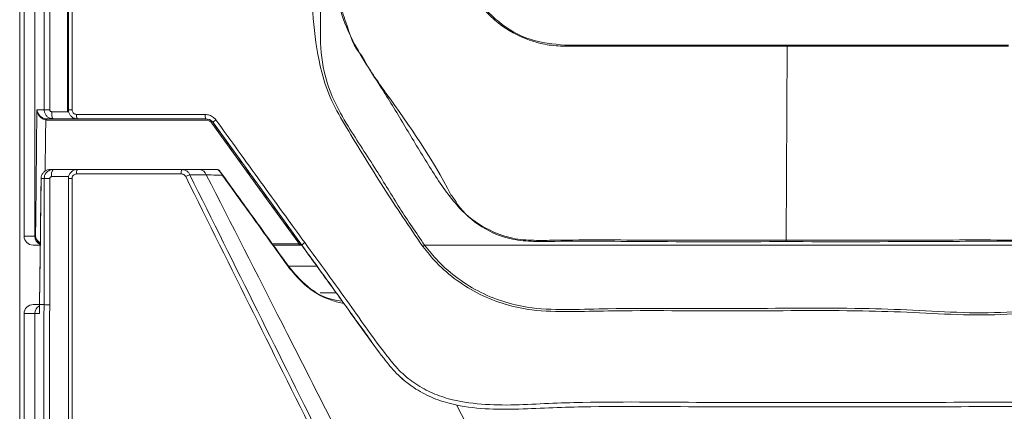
# Model space of a CAD drawing. Header units: millimetres. Extents: x 59 to 833, y 56 to 506.
# Tile 23 of 34: x 325 to 436, y 236 to 281. Entities that reach past the tile are written whole.
import ezdxf

# ---------------------------------------------------------------- set-up
doc = ezdxf.new("R2010")
doc.units = ezdxf.units.MM
doc.header["$LTSCALE"] = 2

msp = doc.modelspace()

# ---------------------------------------------------------------- linework, layer by layer
at = {"color": 7, "linetype": 'Continuous', "lineweight": 15}
for p, q in [((324.52, 76.5), (324.52, 486.5)), ((325.02, 485.87), (325.02, 256.22)), ((326.22, 484.67), (326.22, 256.22)), ((386.02, 277.75), (411.08, 277.75)), ((386.02, 277.75), (386.02, 277.62)), ((411.08, 277.62), (386.02, 277.62)), ((411.08, 277.62), (410.98, 255.79)), ((411.08, 277.75), (436.02, 277.75)), ((411.08, 277.75), (411.08, 277.62)), ((436.02, 277.62), (411.08, 277.62)), ((326.47, 270.44), (327.28, 270.44)), ((329.92, 270.24), (329.9, 270.44)), ((327.59, 269.31), (327.45, 269.32)), ((327.47, 269.45), (327.59, 269.44)), ((327.59, 269.44), (345.51, 269.44)), ((328.28, 269.44), (327.59, 269.44)), ((345.51, 269.31), (327.59, 269.31)), ((331.01, 269.44), (328.28, 269.44)), ((331.01, 269.44), (331.01, 269.44)), ((345.51, 269.44), (331.02, 269.44)), ((345.51, 269.44), (345.51, 269.44)), ((345.51, 269.44), (345.51, 269.44)), ((346.32, 269.03), (346.32, 269.03)), ((346.32, 269.03), (356.32, 255.22)), ((327.95, 263.73), (328.28, 263.73)), ((328.28, 263.73), (331.02, 263.73)), ((331.02, 263.73), (342.82, 263.73)), ((342.82, 263.73), (344.8, 263.73)), ((344.8, 263.73), (346.88, 263.73)), ((326.93, 262.73), (326.76, 248.51)), ((327.28, 262.73), (326.93, 262.73)), ((326.93, 262.73), (326.93, 262.73)), ((327.26, 248.51), (327.28, 262.73)), ((325.02, 256.22), (326.22, 256.22)), ((326.22, 256.22), (326.3, 256.22)), ((410.98, 255.79), (410.98, 255.61)), ((326.84, 255.22), (326.03, 255.22)), ((356.05, 255.22), (353.12, 255.22)), ((356.05, 255.36), (356.05, 255.22)), ((358.05, 252.83), (354.79, 252.83)), ((358.42, 249.83), (360.22, 249.83)), ((326.03, 248.51), (326.76, 248.51)), ((326.76, 248.51), (326.74, 247.51)), ((326.76, 248.51), (327.26, 248.51)), ((325.02, 247.51), (325.02, 77.13)), ((326.22, 247.51), (325.02, 247.51)), ((326.22, 247.51), (326.22, 78.33)), ((326.74, 247.51), (326.22, 247.51))]:
    msp.add_line(p, q, dxfattribs=at)
at = {"color": 8, "linetype": 'Continuous', "lineweight": 15}
for p, q in [((353.02, 255.36), (356.05, 255.36)), ((326.76, 248.51), (326.76, 248.51)), ((373.78, 237.22), (375.55, 233.8))]:
    msp.add_line(p, q, dxfattribs=at)
at = {"color": 7, "linetype": 'Continuous', "lineweight": 15, "flags": 128}
for points in [[(326.3, 256.22), (326.33, 258.21), (326.42, 266.17), (326.47, 270.44)], [(356.05, 255.36), (355.87, 255.6), (355.17, 256.57), (352.36, 260.44), (346.2, 268.96)], [(326.93, 262.73), (326.93, 262.43), (326.91, 261.24), (326.85, 256.47), (326.76, 248.51)], [(326.76, 248.51), (326.75, 248.21), (326.74, 247.51)]]:
    msp.add_lwpolyline(points, dxfattribs=at)
at = {"color": 8, "linetype": 'Continuous', "lineweight": 15, "flags": 128}
msp.add_lwpolyline([(327.45, 269.32), (327.43, 267.45), (327.38, 263.55)], dxfattribs=at)
at = {"color": 7, "linetype": 'Continuous', "lineweight": 15}
for centre, radius, start, end in [((327.84, 313.58), 43.14, 269.2637, 270.1071), ((329.92, 263.72), 6.72, 89.1884, 90.2181), ((329.78, 271.14), 0.911, 278.5537, 286.1894), ((330.33, 293.03), 22.58, 269.2041, 270.23), ((331.65, 269.82), 0.735, 170.6342, 210.9855), ((346.29, 269.82), 0.867, 171.9499, 205.7919), ((330.35, 269), 2.91, 171.1671, 173.8287), ((345.51, 268.46), 0.85, 35.9166, 90), ((347.28, 268.28), 1.22, 121.255, 141.9701), ((329.25, 263.12), 1.15, 147.8778, 189.7342), ((331.66, 263.35), 0.742, 149.1122, 189.4333), ((343.58, 263.35), 0.844, 153.2786, 188.3572), ((344.76, 262.89), 0.842, 17.1359, 86.9649), ((346.88, 263.58), 0.15, 35.911, 90), ((327.84, 293.13), 30.4, 268.9499, 270.1461), ((330.33, 278.18), 15.46, 268.8326, 270.3308), ((345.45, 258.7), 4.78, 111.5413, 117.5842), ((347.35, 263.13), 0.0478, 303.0691, 353.1796), ((327.22, 256.22), 1, 179.8872, 247.6383), ((357.48, 254.2), 1.54, 122.1051, 138.7375), ((375.27, 248.04), 8.8, 125.3013, 126.921), ((354.9, 252.68), 0.0903, 301.4384, 338.0287), ((327.22, 247.51), 1, 118.169, 180.0952), ((327.82, 264.8), 16.3, 268.0453, 270.2726)]:
    msp.add_arc(centre, radius, start, end, dxfattribs=at)
for centre, start_param, end_param in [((326.03, 256.22), 3.141593, 4.712389), ((326.03, 247.51), 1.570796, 3.141593)]:
    msp.add_ellipse(centre, major_axis=(1.01, 0), ratio=0.992877, start_param=start_param, end_param=end_param, dxfattribs=at)
for points, knots in [([(327.28, 270.44), (327.28, 285.65), (327.28, 316.06), (327.15, 362.87), (326.91, 410.87), (326.62, 451.84), (326.39, 476.39), (326.32, 484.57)], [0, 0, 0, 0, 0.212839, 0.425609, 0.655367, 0.885125, 1, 1, 1, 1]), ([(326.97, 484.63), (327.04, 476.44), (327.27, 451.89), (327.56, 410.91), (327.79, 362.9), (327.92, 316.07), (327.92, 285.65), (327.92, 270.44)], [0, 0, 0, 0, 0.114875, 0.344633, 0.574391, 0.787161, 1, 1, 1, 1]), ([(369.98, 255.07), (368.48, 257.27), (365.49, 261.67), (362.14, 267.17), (359.62, 271.43), (358.29, 275.33), (357.59, 280.08), (357.36, 285.55), (357.53, 291.05), (357.85, 296.56), (358.27, 318.06), (357.76, 355.53), (357.96, 410.82), (357.99, 448.23), (358.01, 467.87)], [0, 0, 0, 0, 0.036896, 0.073835, 0.089676, 0.105474, 0.130667, 0.155947, 0.181438, 0.20701, 0.232449, 0.479726, 0.727003, 1, 1, 1, 1]), ([(358.44, 467.85), (358.44, 448.22), (358.43, 410.8), (358.42, 355.52), (358.44, 312.22), (358.43, 286.73), (358.43, 279.06), (358.43, 279.06)], [0, 0, 0, 0, 0.3123641, 0.5952936, 0.8782243, 0.9999997, 1, 1, 1, 1]), ([(410.98, 255.61), (405.88, 255.6), (397.18, 255.58), (387.68, 255.69), (382.49, 255.6), (379.64, 255.83), (376.51, 257.09), (373.41, 259.94), (370.89, 263.76), (368.31, 268.01), (366.03, 271.88), (363.82, 275.21), (362.03, 278.2), (360.64, 281.44), (359.9, 284.92), (359.6, 288.49), (359.37, 306), (359.57, 337.44), (359.59, 396.03), (359.62, 439.49), (359.63, 467.84)], [0, 0, 0, 0, 0.061132, 0.104201, 0.113809, 0.123362, 0.138294, 0.153202, 0.173045, 0.192953, 0.212862, 0.226844, 0.240817, 0.254683, 0.268905, 0.283218, 0.297533, 0.478788, 0.660045, 1, 1, 1, 1]), ([(462.41, 467.84), (462.41, 453.99), (462.41, 425.22), (462.45, 381.51), (462.46, 336.73), (462.67, 305.69), (462.44, 288.4), (462.12, 284.87), (461.4, 281.44), (460.02, 278.23), (458.25, 275.27), (456.06, 271.96), (453.78, 268.11), (451.2, 263.87), (448.7, 260.04), (445.64, 257.16), (442.56, 255.88), (439.79, 255.61), (434.53, 255.68), (424.93, 255.59), (416.09, 255.6), (410.98, 255.61)], [0, 0, 0, 0, 0.166079, 0.344991, 0.523901, 0.70281, 0.716952, 0.731094, 0.745147, 0.758851, 0.772659, 0.786476, 0.806359, 0.82624, 0.846067, 0.86097, 0.875896, 0.884989, 0.894134, 0.938897, 1, 1, 1, 1]), ([(329.9, 270.44), (329.9, 274.53), (329.9, 282.73), (329.9, 290.93), (329.9, 295.04)], [0, 0, 0, 0, 0.498535, 1, 1, 1, 1]), ([(330.02, 270.44), (330.02, 274.53), (330.02, 282.73), (330.02, 290.93), (330.02, 295.04)], [0, 0, 0, 0, 0.498534, 1, 1, 1, 1]), ([(330.02, 295.04), (330.02, 290.93), (330.02, 282.73), (330.02, 274.53), (330.02, 270.44)], [0, 0, 0, 0, 0.501466, 1, 1, 1, 1]), ([(330.42, 295.04), (330.42, 290.93), (330.42, 282.73), (330.42, 274.53), (330.42, 270.44)], [0, 0, 0, 0, 0.501467, 1, 1, 1, 1]), ([(360.15, 288.29), (360.15, 288.29), (360.15, 287.15), (360.17, 284.86), (360.67, 282.18), (361.63, 279.39), (362.16, 277.51), (363.16, 276.51), (363.16, 276.51)], [0, 0, 0, 0, 0.000005, 0.278036, 0.555539, 0.656027, 0.999997, 1, 1, 1, 1]), ([(375.98, 283.28), (376.35, 282.75), (377.1, 281.67), (379.04, 279.86), (382, 278.14), (384.68, 277.88), (386.02, 277.75)], [0, 0, 0, 0, 0.16254, 0.329491, 0.664774, 1, 1, 1, 1]), ([(386.02, 277.62), (385.34, 277.66), (383.99, 277.73), (381.36, 278.42), (379.24, 279.57), (377.25, 281.3), (376.39, 282.28), (375.88, 283.09), (375.88, 283.09)], [0, 0, 0, 0, 0.169326, 0.338663, 0.676447, 0.761227, 0.999994, 1, 1, 1, 1]), ([(358.43, 279.06), (358.43, 279.06), (358.43, 277.62), (358.64, 275.04), (359.85, 271.53), (361.96, 267.87), (364.63, 263.93), (367.34, 259.36), (369.23, 256.6), (370.18, 255.22)], [0, 0, 0, 0, 0.000002, 0.159582, 0.284482, 0.409765, 0.627811, 0.814, 1, 1, 1, 1]), ([(363.16, 276.51), (363.16, 276.51), (363.9, 275.03), (367.51, 269.99), (371.12, 264.94), (373.15, 260.88), (373.15, 260.88)], [0, 0, 0, 0, 0.000004, 0.267101, 0.999996, 1, 1, 1, 1]), ([(326.47, 270.44), (326.47, 270.44), (326.48, 270.4), (326.51, 270.22), (326.64, 269.95), (326.9, 269.68), (327.18, 269.51), (327.37, 269.47), (327.47, 269.45)], [0, 0, 0, 0, 0.003755, 0.099907, 0.424935, 0.67109, 0.836651, 1, 1, 1, 1]), ([(327.45, 269.32), (327.36, 269.34), (327.16, 269.38), (326.88, 269.57), (326.63, 269.88), (326.51, 270.19), (326.48, 270.39), (326.47, 270.44), (326.47, 270.44)], [0, 0, 0, 0, 0.163345, 0.328913, 0.575069, 0.900093, 0.996245, 1, 1, 1, 1]), ([(328.28, 269.44), (328.17, 269.46), (327.93, 269.48), (327.62, 269.67), (327.4, 269.94), (327.3, 270.22), (327.29, 270.39), (327.28, 270.44)], [0, 0, 0, 0, 0.224047, 0.450787, 0.675112, 0.891143, 1, 1, 1, 1]), ([(327.92, 270.44), (327.92, 270.43), (327.92, 270.39), (327.94, 270.34), (327.99, 270.28), (328.05, 270.25), (328.1, 270.24), (328.13, 270.24)], [0, 0, 0, 0, 0.106156, 0.317852, 0.540979, 0.770556, 1, 1, 1, 1]), ([(328.13, 270.24), (328.65, 270.24), (329.24, 270.24), (329.84, 270.24), (329.92, 270.24)], [0, 0, 0, 0, 0.8765144, 1, 1, 1, 1]), ([(328.13, 270.24), (328.13, 270.14), (328.13, 269.93), (328.17, 269.66), (328.22, 269.48), (328.26, 269.46), (328.28, 269.44)], [0, 0, 0, 0, 0.250003, 0.500001, 0.749997, 1, 1, 1, 1]), ([(331.02, 269.44), (330.9, 269.45), (330.68, 269.48), (330.37, 269.66), (330.15, 269.92), (330.03, 270.2), (330.02, 270.38), (330.02, 270.44)], [0, 0, 0, 0, 0.218248, 0.437221, 0.6552, 0.870142, 1, 1, 1, 1]), ([(330.42, 270.44), (330.42, 270.41), (330.43, 270.32), (330.49, 270.18), (330.6, 270.05), (330.75, 269.96), (330.87, 269.95), (330.92, 269.94)], [0, 0, 0, 0, 0.12894, 0.342684, 0.560437, 0.780212, 1, 1, 1, 1]), ([(330.92, 269.94), (333.62, 269.94), (338.45, 269.94), (343.3, 269.94), (345.43, 269.94)], [0, 0, 0, 0, 0.5598062, 1, 1, 1, 1]), ([(345.43, 269.94), (345.6, 269.92), (345.94, 269.89), (346.36, 269.65), (346.56, 269.42), (346.65, 269.32)], [0, 0, 0, 0, 0.361795, 0.723591, 1, 1, 1, 1]), ([(327.59, 269.44), (327.59, 269.44), (327.59, 269.44), (327.59, 269.41), (327.59, 269.36), (327.59, 269.33), (327.59, 269.31)], [0, 0, 0, 0, 0.249991, 0.500042, 0.749999, 1, 1, 1, 1]), ([(346.32, 269.03), (346.26, 269.1), (346.13, 269.25), (345.85, 269.41), (345.62, 269.43), (345.51, 269.44)], [0, 0, 0, 0, 0.275297, 0.637074, 1, 1, 1, 1]), ([(356.32, 255.22), (354.67, 257.5), (351.33, 262.11), (348, 266.71), (346.32, 269.03)], [0, 0, 0, 0, 0.495692, 1, 1, 1, 1]), ([(346.65, 269.32), (348.33, 267), (351.66, 262.4), (355, 257.79), (356.66, 255.51)], [0, 0, 0, 0, 0.504307, 1, 1, 1, 1]), ([(327.95, 263.73), (327.88, 263.73), (327.69, 263.72), (327.41, 263.6), (327.15, 263.37), (326.97, 263.07), (326.94, 262.85), (326.93, 262.73)], [0, 0, 0, 0, 0.134998, 0.352745, 0.569449, 0.784589, 1, 1, 1, 1]), ([(327.28, 262.73), (327.29, 262.84), (327.31, 263.06), (327.47, 263.34), (327.71, 263.57), (327.99, 263.71), (328.19, 263.73), (328.28, 263.73)], [0, 0, 0, 0, 0.206314, 0.410323, 0.615817, 0.828281, 1, 1, 1, 1]), ([(330.02, 262.73), (330.03, 262.84), (330.05, 263.06), (330.22, 263.36), (330.47, 263.59), (330.75, 263.71), (330.94, 263.73), (331.02, 263.73)], [0, 0, 0, 0, 0.211278, 0.421849, 0.633339, 0.847745, 1, 1, 1, 1]), ([(330.92, 263.23), (330.88, 263.23), (330.79, 263.22), (330.65, 263.16), (330.52, 263.04), (330.44, 262.9), (330.43, 262.78), (330.42, 262.73)], [0, 0, 0, 0, 0.153293, 0.368824, 0.580503, 0.790241, 1, 1, 1, 1]), ([(342.74, 263.23), (342.41, 263.23), (340.77, 263.23), (336.82, 263.23), (333.22, 263.23), (330.92, 263.23)], [0, 0, 0, 0, 0.083274, 0.416373, 1, 1, 1, 1]), ([(343.24, 262.94), (343.23, 262.95), (343.2, 263.01), (343.11, 263.11), (342.94, 263.21), (342.81, 263.22), (342.74, 263.23)], [0, 0, 0, 0, 0.062626, 0.342482, 0.671488, 1, 1, 1, 1]), ([(342.82, 263.73), (342.94, 263.72), (343.18, 263.69), (343.47, 263.5), (343.63, 263.29), (343.69, 263.17), (343.7, 263.15)], [0, 0, 0, 0, 0.3222075, 0.6498399, 0.9352458, 1, 1, 1, 1]), ([(347.37, 263.09), (347.34, 263.15), (347.26, 263.27), (347.14, 263.44), (347.03, 263.58), (346.94, 263.69), (346.9, 263.73), (346.88, 263.73), (346.88, 263.73)], [0, 0, 0, 0, 0.162351, 0.329671, 0.481718, 0.660307, 0.913686, 1, 1, 1, 1]), ([(347, 263.67), (347, 263.67), (347, 263.67), (347.03, 263.63), (347.1, 263.54), (347.18, 263.42), (347.29, 263.28), (347.36, 263.17), (347.4, 263.12)], [0, 0, 0, 0, 0.089969, 0.349501, 0.526927, 0.674958, 0.838087, 1, 1, 1, 1]), ([(327.92, 262.73), (327.91, 262.19), (327.91, 259.53), (327.91, 254.79), (327.9, 250.58), (327.9, 248.5)], [0, 0, 0, 0, 0.1124633, 0.5623144, 1, 1, 1, 1]), ([(328.12, 262.93), (328.1, 262.93), (328.06, 262.92), (328, 262.9), (327.95, 262.85), (327.92, 262.79), (327.92, 262.75), (327.92, 262.73)], [0, 0, 0, 0, 0.1758364, 0.3918977, 0.5977265, 0.7988512, 1, 1, 1, 1]), ([(330.04, 262.93), (329.51, 262.93), (328.88, 262.93), (328.24, 262.93), (328.12, 262.93)], [0, 0, 0, 0, 0.819116, 1, 1, 1, 1]), ([(330.02, 112.99), (330.02, 125.78), (330.02, 155.04), (330.02, 200.83), (330.02, 237.97), (330.02, 258.61), (330.02, 262.73)], [0, 0, 0, 0, 0.256362, 0.586869, 0.917377, 1, 1, 1, 1]), ([(330.42, 262.73), (330.42, 258.6), (330.42, 237.96), (330.42, 200.82), (330.42, 155.02), (330.42, 125.75), (330.42, 112.96)], [0, 0, 0, 0, 0.082623, 0.413131, 0.743638, 1, 1, 1, 1]), ([(367.23, 214.79), (364.33, 220.6), (358.88, 231.53), (350.88, 247.58), (345.78, 257.82), (343.24, 262.94)], [0, 0, 0, 0, 0.361972, 0.680961, 1, 1, 1, 1]), ([(343.7, 263.15), (346.24, 258.03), (351.34, 247.8), (359.33, 231.75), (364.78, 220.81), (367.68, 215)], [0, 0, 0, 0, 0.319042, 0.638032, 1, 1, 1, 1]), ([(345.56, 263.14), (345.19, 263.14), (344.57, 263.14), (343.95, 263.15), (343.7, 263.15)], [0, 0, 0, 0, 0.5975488, 1, 1, 1, 1]), ([(367.46, 220.02), (366.08, 222.76), (361.64, 231.57), (354.35, 245.95), (348.41, 257.56), (345.56, 263.14)], [0, 0, 0, 0, 0.190473, 0.611485, 1, 1, 1, 1]), ([(347.37, 263.09), (346.93, 263.1), (346.28, 263.12), (345.74, 263.13), (345.56, 263.14)], [0, 0, 0, 0, 0.679303, 1, 1, 1, 1]), ([(354.95, 252.6), (353.69, 254.35), (351.16, 257.86), (348.63, 261.35), (347.37, 263.09)], [0, 0, 0, 0, 0.500102, 1, 1, 1, 1]), ([(347.4, 263.12), (348.66, 261.38), (351.18, 257.89), (353.72, 254.39), (354.99, 252.64)], [0, 0, 0, 0, 0.499905, 1, 1, 1, 1]), ([(373.15, 260.88), (373.15, 260.88), (373.46, 260.57), (374.24, 259.06), (376.61, 257.22), (379.66, 255.93), (382.5, 255.72), (387.68, 255.83), (397.18, 255.75), (405.88, 255.78), (410.98, 255.79)], [0, 0, 0, 0, 0.000001, 0.033162, 0.126574, 0.220148, 0.280283, 0.340765, 0.613241, 1, 1, 1, 1]), ([(410.98, 255.79), (416.09, 255.78), (424.93, 255.76), (434.53, 255.82), (439.78, 255.73), (442.53, 255.98), (445.59, 257.24), (447.7, 259.23), (448.72, 260.53), (448.89, 260.88), (448.89, 260.88)], [0, 0, 0, 0, 0.385941, 0.668666, 0.726113, 0.783231, 0.876621, 0.969843, 0.999998, 1, 1, 1, 1]), ([(356.66, 255.51), (358.35, 253.2), (361.46, 248.96), (364.87, 244.05), (367.28, 241.06), (368.94, 239.67), (370.83, 238.59), (373.37, 237.69), (376.59, 237.22), (380.38, 237.17), (384.17, 237.4), (391.61, 237.61), (402.03, 237.45), (415.43, 237.51), (428.51, 237.46), (438.32, 237.59), (444.83, 237.43), (447.49, 237.5), (449.81, 238.05), (451.75, 238.87), (453.54, 239.99), (455.99, 242.28), (458.8, 245.91), (462.06, 250.72), (464.27, 253.92), (465.38, 255.51)], [0, 0, 0, 0, 0.068801, 0.125983, 0.143239, 0.160469, 0.177772, 0.195076, 0.225084, 0.255322, 0.28583, 0.316208, 0.433719, 0.535227, 0.636735, 0.746676, 0.770033, 0.79331, 0.810136, 0.826968, 0.843782, 0.860596, 0.90695, 0.953474, 1, 1, 1, 1]), ([(356.27, 255.28), (356.27, 255.28), (356.27, 255.28), (356.26, 255.28), (356.25, 255.29), (356.23, 255.29), (356.2, 255.31), (356.13, 255.33), (356.08, 255.34), (356.05, 255.35), (356.05, 255.36)], [0, 0, 0, 0, 0.106481, 0.13922, 0.264268, 0.287193, 0.458111, 0.675966, 0.953473, 1, 1, 1, 1]), ([(356.05, 255.22), (356.05, 255.22), (356.1, 255.22), (356.18, 255.22), (356.26, 255.22), (356.29, 255.22), (356.3, 255.22)], [0, 0, 0, 0, 0.071935, 0.509175, 0.87506, 1, 1, 1, 1]), ([(356.27, 255.28), (357.38, 253.75), (358.5, 252.2), (359.62, 250.66), (359.63, 250.65)], [0, 0, 0, 0, 0.994464, 1, 1, 1, 1]), ([(465.72, 255.22), (464.61, 253.62), (462.39, 250.42), (459.13, 245.59), (456.29, 241.92), (453.8, 239.6), (451.94, 238.43), (449.92, 237.57), (447.53, 237.01), (444.83, 236.94), (438.29, 237.09), (428.49, 236.96), (415.43, 237.02), (402.04, 236.96), (391.63, 237.11), (384.17, 236.9), (380.35, 236.69), (376.54, 236.73), (373.27, 237.21), (370.66, 238.14), (368.71, 239.26), (366.98, 240.71), (364.53, 243.74), (361.11, 248.67), (358.01, 252.91), (356.32, 255.22)], [0, 0, 0, 0, 0.046367, 0.092731, 0.138927, 0.156282, 0.173636, 0.191009, 0.208377, 0.231757, 0.255218, 0.364315, 0.465045, 0.565775, 0.682385, 0.712786, 0.743316, 0.773578, 0.803611, 0.821471, 0.83933, 0.85709, 0.874876, 0.931679, 1, 1, 1, 1]), ([(356.32, 255.22), (356.79, 254.57), (357.74, 253.26), (359.15, 251.31), (360.55, 249.38), (361.92, 247.49), (363.14, 245.81), (363.9, 244.77), (364.21, 244.34)], [0, 0, 0, 0, 0.180107, 0.359463, 0.538067, 0.712174, 0.882398, 1, 1, 1, 1]), ([(452.06, 255.07), (451.41, 254.29), (450.11, 252.71), (447.7, 250.81), (445.03, 249.31), (441.33, 248.03), (436.59, 247.36), (430.94, 247.31), (425.29, 247.65), (416.72, 247.92), (405.25, 247.73), (394.24, 247.9), (386.59, 247.7), (382.68, 247.76), (379.26, 248.47), (376.41, 249.59), (373.8, 251.18), (371.62, 253.03), (370.48, 254.45), (369.98, 255.07)], [0, 0, 0, 0, 0.035202, 0.070402, 0.105622, 0.140842, 0.205358, 0.270367, 0.335946, 0.401244, 0.566549, 0.731854, 0.781742, 0.83149, 0.866698, 0.901905, 0.93711, 0.972313, 1, 1, 1, 1]), ([(370.18, 255.22), (370.67, 254.6), (371.8, 253.2), (373.94, 251.38), (376.52, 249.8), (379.33, 248.69), (382.72, 247.98), (386.6, 247.93), (394.24, 248.16), (405.26, 248), (416.71, 248.2), (425.27, 247.91), (430.91, 247.56), (436.54, 247.59), (441.26, 248.25), (444.93, 249.52), (447.57, 251), (449.94, 252.89), (451.22, 254.44), (451.86, 255.22)], [0, 0, 0, 0, 0.027459, 0.062378, 0.097299, 0.132238, 0.167176, 0.217007, 0.266986, 0.433116, 0.599247, 0.66471, 0.730464, 0.795629, 0.860286, 0.895231, 0.930174, 0.965088, 1, 1, 1, 1]), ([(370.18, 255.22), (370.8, 255.22), (372.76, 255.22), (377.6, 255.22), (384.54, 255.22), (395.66, 255.22), (406.77, 255.22), (417.88, 255.22), (427.74, 255.22), (436.98, 255.22), (444.51, 255.22), (448.8, 255.22), (450.85, 255.22), (451.86, 255.22)], [0, 0, 0, 0, 0.023495, 0.074659, 0.176526, 0.278357, 0.482019, 0.58385, 0.685682, 0.843463, 0.922345, 0.961973, 1, 1, 1, 1]), ([(361.11, 248.62), (360.63, 248.73), (359.02, 249.12), (356.83, 250.38), (355.5, 251.96), (354.95, 252.6)], [0, 0, 0, 0, 0.200551, 0.672174, 1, 1, 1, 1]), ([(354.99, 252.64), (355.53, 252.02), (356.85, 250.48), (358.92, 249.17), (360.49, 248.95), (360.9, 248.89)], [0, 0, 0, 0, 0.337035, 0.823582, 1, 1, 1, 1]), ([(326.33, 78.44), (326.4, 86.3), (326.51, 97.92), (326.66, 117.04), (326.86, 143.31), (327.07, 180.86), (327.21, 218.44), (327.25, 240.99), (327.26, 248.51)], [0, 0, 0, 0, 0.1390075, 0.205236, 0.337694, 0.6026181, 0.867542, 1, 1, 1, 1]), ([(327.9, 248.5), (327.88, 240.98), (327.84, 218.42), (327.7, 180.83), (327.48, 143.27), (327.29, 116.99), (327.13, 97.86), (327.02, 86.25), (326.95, 78.38)], [0, 0, 0, 0, 0.132458, 0.397382, 0.662306, 0.794764, 0.8609925, 1, 1, 1, 1]), ([(367.31, 240.48), (367.48, 240.32), (367.91, 239.94), (368.38, 239.56), (368.69, 239.36), (368.71, 239.34)], [0, 0, 0, 0, 0.39206, 0.949779, 1, 1, 1, 1])]:
    msp.add_open_spline(points, degree=3, knots=knots, dxfattribs=at)
at = {"color": 8, "linetype": 'Continuous', "lineweight": 15}
for points, knots in [([(326.3, 256.22), (326.3, 256.22), (326.3, 256.21), (326.31, 256.17), (326.34, 256.02), (326.47, 255.79), (326.67, 255.58), (326.82, 255.52), (326.84, 255.51)], [0, 0, 0, 0, 0.005416, 0.034204, 0.134781, 0.576781, 0.92239, 1, 1, 1, 1]), ([(326.84, 255.39), (326.81, 255.4), (326.66, 255.48), (326.46, 255.72), (326.34, 255.99), (326.31, 256.17), (326.3, 256.21), (326.3, 256.22), (326.3, 256.22)], [0, 0, 0, 0, 0.089903, 0.430903, 0.867018, 0.966254, 0.994663, 1, 1, 1, 1])]:
    msp.add_open_spline(points, degree=3, knots=knots, dxfattribs=at)

doc.saveas('drawing.dxf')
